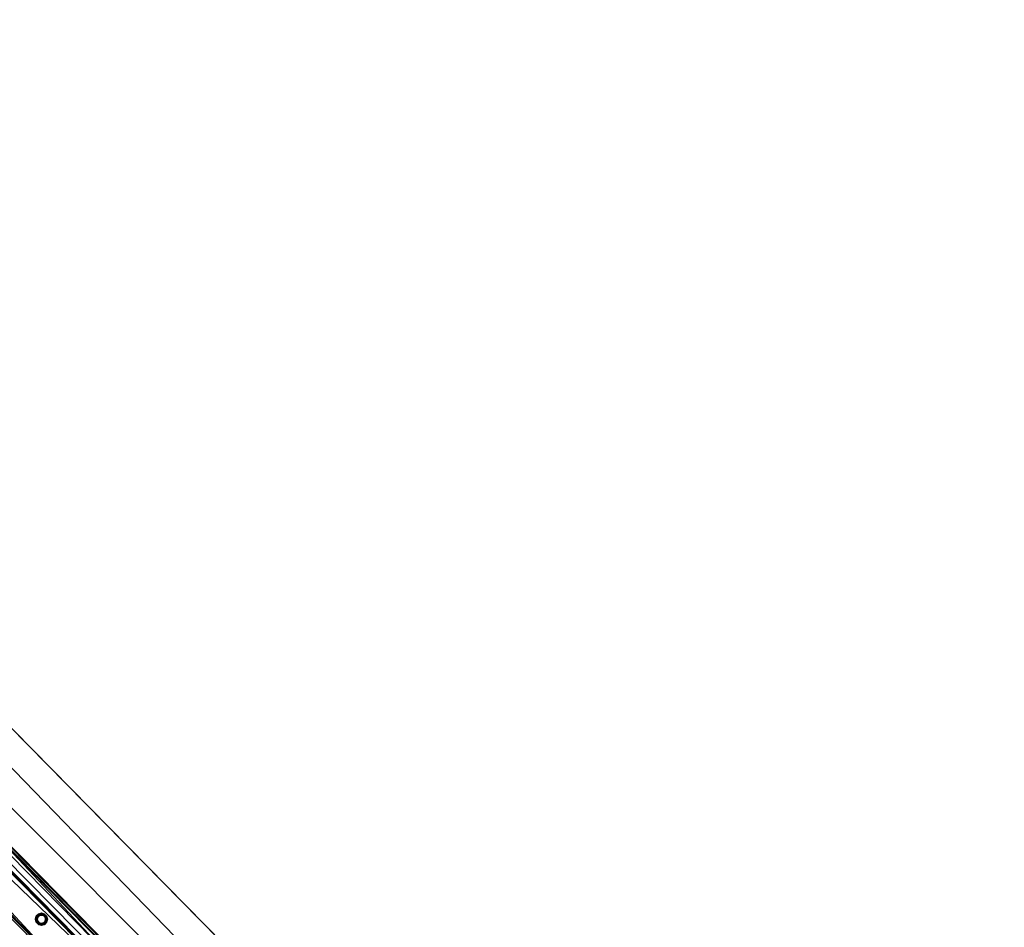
# Model space of a CAD drawing. Header units: millimetres. Extents: x 93711086 to 93775423, y 1247239064 to 1247319365.
# Tile 169 of 256: x 93743616 to 93745378, y 1247280011 to 1247281635. Entities that reach past the tile are written whole.
import ezdxf

# ---------------------------------------------------------------- set-up
doc = ezdxf.new("R2010")
doc.units = ezdxf.units.MM
doc.layers.add('BEAM', color=7, linetype='Continuous')
doc.layers.add('CONCRETE_ITEM', color=7, linetype='Continuous')

# ---------------------------------------------------------------- blocks, each defined once
blk = doc.blocks.new('ad5c39cf-2ef9-4802-b14b-9efffbcddd81')
at = {"color": 0, "transparency": 16777216}
mesh = blk.add_polyface(dxfattribs=at)
corners = [(93745916.5, 1247277776, 3495.8), (93746666.2, 1247276990.5, 3510.9), (93738976.7, 1247284812.6, 3845.2), (93746687, 1247277015, 3414.5), (93738997.4, 1247284837.2, 3748.8), (93746320.3, 1247276817.5, 3888.3), (93738718.4, 1247284550.4, 4038.7), (93746620.1, 1247276511.8, 3695.2), (93738722.2, 1247284546.5, 4218.6), (93739153.4, 1247281823.3, 3436), (93739972.7, 1247280421.6, 3255.2), (93744207.3, 1247276114, 3071.1), (93739876.4, 1247280519.5, 3259.3), (93738878, 1247281558.7, 3308.8), (93737381.9, 1247283667.3, 3523.7), (93738514.3, 1247284758, 4047.5), (93741217, 1247279155.8, 2884.7), (93739965.9, 1247280428.5, 2939.1), (93744200.5, 1247276120.8, 2755), (93746140.8, 1247277784.6, 4004.1), (93746128.6, 1247277797, 3433.4), (93739116.4, 1247284930.1, 4309.4), (93739104.2, 1247284942.5, 3738.8), (93746064.4, 1247277519.9, 3989.5), (93738773.6, 1247284594.1, 4288.5), (93746462.9, 1247276772.2, 3954.3), (93745867.3, 1247277328.2, 3944.1), (93746376.7, 1247275601.1, 3094.1), (93738711.6, 1247284557.3, 3722.6), (93739153.4, 1247281823.3, 3119.6), (93737375.2, 1247283674.2, 3207.7), (93738507.5, 1247284764.9, 3731.4), (93738878, 1247281558.7, 2992.4), (93745885.2, 1247277937.5, 3446.7), (93738878, 1247281558.7, 3103.2)]
mesh.append_faces([[corners[k] for k in face] for face in [(0, 1, 2, 0), (3, 0, 4, 3), (2, 4, 0, 2), (5, 6, 7, 5), (8, 6, 5, 8), (9, 7, 6, 9), (7, 10, 11, 7), (10, 7, 9, 10), (12, 9, 13, 12), (9, 12, 10, 9), (6, 14, 9, 6), (6, 15, 14, 6), (10, 16, 11, 10), (16, 10, 17, 16), (18, 11, 16, 18), (19, 20, 21, 19), (22, 21, 20, 22), (23, 19, 21, 23), (23, 24, 25, 23), (21, 24, 23, 21), (26, 25, 24, 26), (5, 26, 8, 5), (24, 8, 26, 24), (18, 16, 27, 18), (1, 16, 17, 1), (28, 29, 30, 28), (30, 31, 28, 30), (28, 2, 29, 28), (29, 2, 1, 29), (32, 29, 17, 32), (17, 29, 1, 17), (27, 16, 1, 27), (4, 33, 3, 4), (33, 22, 20, 33), (22, 33, 4, 22), (15, 6, 31, 15), (28, 31, 6, 28), (22, 4, 2, 22), (21, 2, 24, 21), (2, 21, 22, 2), (6, 24, 2, 6), (2, 28, 6, 2), (8, 24, 6, 8), (15, 31, 30, 15), (30, 14, 15, 30), (10, 34, 17, 10), (32, 17, 34, 32), (13, 29, 34, 13), (13, 9, 29, 13), (32, 34, 29, 32), (14, 30, 9, 14), (29, 9, 30, 29), (12, 13, 34, 12), (34, 10, 12, 34)]], dxfattribs={"color": 0})
blk = doc.blocks.new('5bbbe152-908d-476c-86af-f8c3bda7d93c')
at = {"color": 0, "transparency": 16777216}
mesh = blk.add_polyface(dxfattribs=at)
corners = [(93746645.6, 1247277057.7, 4971.5), (93746647.3, 1247277056.8, 5031.5), (93746991.8, 1247276710, 5017.4), (93746990.2, 1247276710.8, 4957.4), (93746989.8, 1247276711.2, 4957.5), (93746643.6, 1247277053.3, 5026.5), (93746642.1, 1247277054.2, 4971.5), (93746986.3, 1247276707.7, 4957.5), (93746988.1, 1247276706.5, 5012.5), (93746563.8, 1247276976.8, 4972.5), (93746565.3, 1247276976, 5027.5), (93746910.5, 1247276628.6, 5013.4), (93746908.3, 1247276630.1, 4958.5), (93746561.9, 1247276972.4, 5032.5), (93746560.3, 1247276973.3, 4972.6), (93746904.7, 1247276626.6, 4958.5), (93746907.1, 1247276625, 5018.5), (93746646.9, 1247277057.1, 5031.5), (93746561.3, 1247276973, 5032.6), (93746641.7, 1247277054.6, 4971.6), (93746645.2, 1247277058.1, 4971.5), (93746564.8, 1247276976.6, 5027.5), (93746643.2, 1247277053.7, 5026.5), (93746559.7, 1247276973.9, 4972.6), (93746563.2, 1247276977.4, 4972.6), (93735437.1, 1247288463, 5519.2), (93735351.4, 1247288379, 5520.3), (93735351.9, 1247288378.6, 5520.3), (93735437.5, 1247288462.6, 5519.2), (93735435.8, 1247288463.5, 5459.2), (93735432.2, 1247288460, 5459.3), (93735431.9, 1247288460.4, 5459.3), (93735433.4, 1247288459.5, 5514.3), (93735433.8, 1247288459.2, 5514.3), (93735354.9, 1247288382.6, 5515.3), (93735355.3, 1247288382.1, 5515.3), (93735353.3, 1247288383.4, 5460.3), (93735353.7, 1247288383, 5460.3), (93735349.7, 1247288379.9, 5460.4), (93735350.2, 1247288379.5, 5460.3)]
mesh.append_faces([[corners[k] for k in face] for face in [(19, 0, 7, 19), (21, 5, 11, 21), (23, 9, 15, 23), (0, 29, 28, 0), (30, 6, 22, 30), (34, 33, 21, 34), (36, 35, 10, 36), (10, 24, 36, 10), (38, 37, 23, 38)]], dxfattribs={"vtx0": -1, "vtx1": -1, "vtx2": -1, "vtx3": -1, "color": 0})
mesh.append_faces([[corners[k] for k in face] for face in [(13, 2, 1, 13), (27, 17, 28, 27), (29, 19, 30, 29), (39, 13, 18, 39)]], dxfattribs={"vtx0": -1, "vtx2": -1, "vtx3": -1, "color": 0})
mesh.append_faces([[corners[k] for k in face] for face in [(4, 0, 2, 4), (8, 5, 7, 8), (12, 9, 11, 12), (16, 13, 15, 16), (1, 17, 13, 1), (28, 25, 27, 28), (28, 17, 0, 28), (30, 31, 29, 30), (33, 32, 30, 33), (22, 33, 30, 22), (27, 26, 39, 27), (39, 23, 13, 39), (18, 27, 39, 18)]], dxfattribs={"vtx1": -1, "vtx2": -1, "vtx3": -1, "color": 0})
mesh.append_faces([[corners[k] for k in face] for face in [(0, 1, 2, 0), (2, 3, 4, 2), (5, 6, 7, 5), (9, 10, 11, 9), (13, 14, 15, 13), (17, 18, 13, 17), (13, 16, 2, 13), (19, 20, 0, 19), (0, 4, 7, 0), (7, 6, 19, 7), (21, 22, 5, 21), (5, 8, 11, 5), (11, 10, 21, 11), (23, 24, 9, 23), (9, 12, 15, 9), (15, 14, 23, 15), (25, 26, 27, 25), (27, 18, 17, 27), (17, 1, 0, 17), (0, 20, 29, 0), (29, 20, 19, 29), (32, 31, 30, 32), (30, 19, 6, 30), (6, 5, 22, 6), (34, 32, 33, 34), (33, 22, 21, 33), (21, 35, 34, 21), (36, 34, 35, 36), (35, 21, 10, 35), (10, 9, 24, 10), (24, 37, 36, 24), (38, 36, 37, 38), (37, 24, 23, 37), (23, 39, 38, 23), (26, 38, 39, 26), (23, 14, 13, 23)]], dxfattribs={"vtx2": -1, "vtx3": -1, "color": 0})
blk = doc.blocks.new('a1851a6c-c2d5-4df2-a101-e0a7dec05887')
at = {"color": 0, "transparency": 16777216}
mesh = blk.add_polyface(dxfattribs=at)
corners = [(93743778.6, 1247279846.5, 4249), (93743821.4, 1247279888.6, 4249), (93742423.5, 1247281310.6, 4309.8), (93742380.7, 1247281268.6, 4309.8), (93743820.6, 1247279889.5, 4209), (93742422.6, 1247281311.5, 4269.8), (93743818.4, 1247279887.4, 4209), (93742420.5, 1247281309.4, 4269.8), (93743819.2, 1247279886.6, 4246), (93742421.3, 1247281308.6, 4306.8), (93743780.7, 1247279848.7, 4246), (93742382.8, 1247281270.7, 4306.8), (93743779.9, 1247279849.5, 4209), (93742382, 1247281271.5, 4269.8), (93743777.8, 1247279847.4, 4209), (93742379.8, 1247281269.4, 4269.8)]
mesh.append_faces([[corners[k] for k in face] for face in [(0, 2, 3, 0), (1, 5, 2, 1), (4, 7, 5, 4), (6, 9, 7, 6), (8, 11, 9, 8), (10, 13, 11, 10), (12, 15, 13, 12), (14, 3, 15, 14)]], dxfattribs={"vtx0": -1, "color": 0})
mesh.append_faces([[corners[k] for k in face] for face in [(2, 7, 9, 2), (11, 15, 3, 11), (0, 12, 10, 0), (8, 4, 1, 8)]], dxfattribs={"vtx0": -1, "vtx2": -1, "vtx3": -1, "color": 0})
mesh.append_faces([[corners[k] for k in face] for face in [(3, 2, 9, 3), (9, 11, 3, 9), (1, 0, 10, 1), (10, 8, 1, 10)]], dxfattribs={"vtx1": -1, "vtx2": -1, "vtx3": -1, "color": 0})
mesh.append_faces([[corners[k] for k in face] for face in [(0, 1, 2, 0), (1, 4, 5, 1), (4, 6, 7, 4), (6, 8, 9, 6), (8, 10, 11, 8), (10, 12, 13, 10), (12, 14, 15, 12), (14, 0, 3, 14), (2, 5, 7, 2), (11, 13, 15, 11), (0, 14, 12, 0), (8, 6, 4, 8)]], dxfattribs={"vtx2": -1, "vtx3": -1, "color": 0})
blk = doc.blocks.new('4a26a6a7-dc9f-478e-8e26-3f417d2bf2f4')
at = {"color": 0, "transparency": 16777216}
mesh = blk.add_polyface(dxfattribs=at)
corners = [(93743655.3, 1247280018.1, 4255.7), (93743651.6, 1247280019.1, 4255.7), (93743651.6, 1247280019.1, 5155.7), (93743655.3, 1247280018.1, 5155.7), (93743648.9, 1247280021.8, 4255.7), (93743648.9, 1247280021.8, 5155.7), (93743647.9, 1247280025.6, 4255.7), (93743647.9, 1247280025.6, 5155.7), (93743648.9, 1247280029.3, 4255.7), (93743648.9, 1247280029.3, 5155.7), (93743651.6, 1247280032, 4255.7), (93743651.6, 1247280032, 5155.7), (93743655.3, 1247280033, 4255.7), (93743655.3, 1247280033, 5155.7), (93743659, 1247280032, 4255.7), (93743659, 1247280032, 5155.7), (93743661.8, 1247280029.3, 4255.7), (93743661.8, 1247280029.3, 5155.7), (93743662.8, 1247280025.6, 4255.7), (93743662.8, 1247280025.6, 5155.7), (93743661.8, 1247280021.8, 4255.7), (93743661.8, 1247280021.8, 5155.7), (93743659, 1247280019.1, 4255.7), (93743659, 1247280019.1, 5155.7), (93743655.3, 1247280014.9, 4255.7), (93743660.6, 1247280016.3, 4255.7), (93743660.6, 1247280016.3, 5155.7), (93743655.3, 1247280014.9, 5155.7), (93743664.5, 1247280020.2, 4255.7), (93743664.5, 1247280020.2, 5155.7), (93743666, 1247280025.6, 4255.7), (93743666, 1247280025.6, 5155.7), (93743664.5, 1247280030.9, 4255.7), (93743664.5, 1247280030.9, 5155.7), (93743660.6, 1247280034.8, 4255.7), (93743660.6, 1247280034.8, 5155.7), (93743655.3, 1247280036.2, 4255.7), (93743655.3, 1247280036.2, 5155.7), (93743650, 1247280034.8, 4255.7), (93743650, 1247280034.8, 5155.7), (93743646.1, 1247280030.9, 4255.7), (93743646.1, 1247280030.9, 5155.7), (93743644.7, 1247280025.6, 4255.7), (93743644.7, 1247280025.6, 5155.7), (93743646.1, 1247280020.2, 4255.7), (93743646.1, 1247280020.2, 5155.7), (93743650, 1247280016.3, 4255.7), (93743650, 1247280016.3, 5155.7)]
mesh.append_faces([[corners[k] for k in face] for face in [(0, 2, 3, 0), (1, 5, 2, 1), (4, 7, 5, 4), (6, 9, 7, 6), (8, 11, 9, 8), (10, 13, 11, 10), (12, 15, 13, 12), (14, 17, 15, 14), (16, 19, 17, 16), (18, 21, 19, 18), (20, 23, 21, 20), (22, 3, 23, 22), (24, 26, 27, 24), (25, 29, 26, 25), (28, 31, 29, 28), (30, 33, 31, 30), (32, 35, 33, 32), (34, 37, 35, 34), (36, 39, 37, 36), (38, 41, 39, 38), (40, 43, 41, 40), (42, 45, 43, 42), (44, 47, 45, 44), (46, 27, 47, 46)]], dxfattribs={"vtx0": -1, "color": 0})
mesh.append_faces([[corners[k] for k in face] for face in [(45, 27, 5, 45), (41, 45, 5, 41), (21, 27, 29, 21), (37, 41, 9, 37), (17, 29, 33, 17), (33, 37, 13, 33), (28, 24, 20, 28), (32, 28, 20, 32), (4, 24, 44, 4), (36, 32, 16, 36), (8, 44, 40, 8), (40, 36, 12, 40)]], dxfattribs={"vtx0": -1, "vtx1": -1, "vtx2": -1, "vtx3": -1, "color": 0})
mesh.append_faces([[corners[k] for k in face] for face in [(27, 2, 5, 27), (41, 5, 7, 41), (41, 7, 9, 41), (37, 9, 11, 37), (37, 11, 13, 37), (24, 22, 20, 24), (32, 20, 18, 32), (32, 18, 16, 32), (36, 16, 14, 36), (36, 14, 12, 36)]], dxfattribs={"vtx0": -1, "vtx2": -1, "vtx3": -1, "color": 0})
mesh.append_faces([[corners[k] for k in face] for face in [(3, 2, 27, 3), (23, 3, 27, 23), (21, 23, 27, 21), (19, 21, 29, 19), (17, 19, 29, 17), (15, 17, 33, 15), (13, 15, 33, 13), (0, 22, 24, 0), (1, 0, 24, 1), (4, 1, 24, 4), (6, 4, 44, 6), (8, 6, 44, 8), (10, 8, 40, 10), (12, 10, 40, 12)]], dxfattribs={"vtx1": -1, "vtx2": -1, "vtx3": -1, "color": 0})
mesh.append_faces([[corners[k] for k in face] for face in [(0, 1, 2, 0), (1, 4, 5, 1), (4, 6, 7, 4), (6, 8, 9, 6), (8, 10, 11, 8), (10, 12, 13, 10), (12, 14, 15, 12), (14, 16, 17, 14), (16, 18, 19, 16), (18, 20, 21, 18), (20, 22, 23, 20), (22, 0, 3, 22), (24, 25, 26, 24), (25, 28, 29, 25), (28, 30, 31, 28), (30, 32, 33, 30), (32, 34, 35, 32), (34, 36, 37, 34), (36, 38, 39, 36), (38, 40, 41, 38), (40, 42, 43, 40), (42, 44, 45, 42), (44, 46, 47, 44), (46, 24, 27, 46), (27, 26, 29, 27), (29, 31, 33, 29), (33, 35, 37, 33), (37, 39, 41, 37), (41, 43, 45, 41), (45, 47, 27, 45), (24, 46, 44, 24), (44, 42, 40, 44), (40, 38, 36, 40), (36, 34, 32, 36), (32, 30, 28, 32), (28, 25, 24, 28)]], dxfattribs={"vtx2": -1, "vtx3": -1, "color": 0})

msp = doc.modelspace()

# ---------------------------------------------------------------- block references
at = {"layer": 'BEAM', "color": 156, "true_color": 0x1e4383, "transparency": 33554687}
msp.add_blockref('5bbbe152-908d-476c-86af-f8c3bda7d93c', (0, 0), dxfattribs=at)
at = {"layer": 'BEAM', "color": 77, "true_color": 0x5b9723, "transparency": 33554687}
for name in ['a1851a6c-c2d5-4df2-a101-e0a7dec05887', '4a26a6a7-dc9f-478e-8e26-3f417d2bf2f4']:
    msp.add_blockref(name, (0, 0), dxfattribs=at)
at = {"layer": 'CONCRETE_ITEM', "color": 222, "true_color": 0xc0298d, "transparency": 33554687}
msp.add_blockref('ad5c39cf-2ef9-4802-b14b-9efffbcddd81', (0, 0), dxfattribs=at)

doc.saveas('drawing.dxf')
